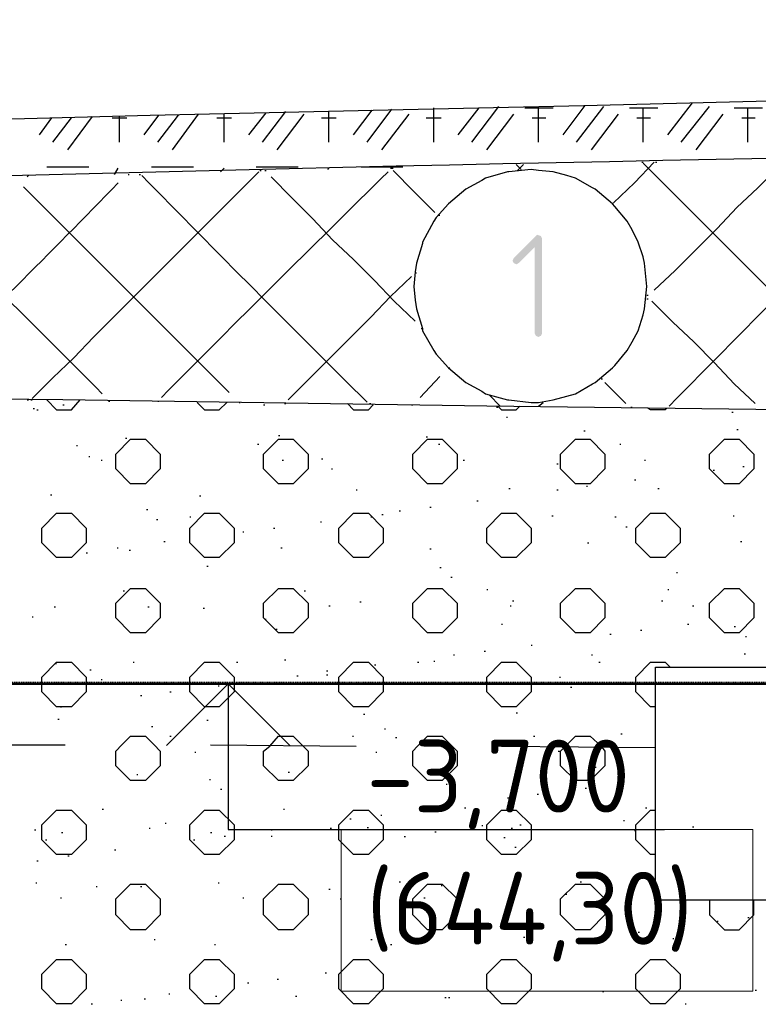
# Model space of a CAD drawing. Header units: millimetres. Extents: x -93479 to 1057970, y -66333 to 172656.
# Tile 90 of 145: x 185971 to 188511, y 48878 to 52262. Entities that reach past the tile are written whole.
import ezdxf

# ---------------------------------------------------------------- set-up
doc = ezdxf.new("R2010")
doc.units = ezdxf.units.MM
doc.linetypes.add('01 Штриховая _4 мм_', pattern=[6, 3.5, -2.5])
for name, color, linetype, lineweight in [('0 Фундамент', 5, 'Continuous', 30), ('A-ANNO-NOTE-1', 7, 'Continuous', 35), ('A-ANNO-NOTE-2', 7, 'Continuous', 18), ('G-ANNO-DIMS', 7, 'Continuous', 9), ('G-ANNO-DIMS-1', 7, 'Continuous', 18), ('РАЗМЕРЫ', 7, 'Continuous', 9)]:
    doc.layers.add(name, color=color, linetype=linetype, lineweight=lineweight)
doc.layers.add('PDF _Геометрия', color=7, linetype='Continuous')
doc.layers.add('PDF _Сплошная заливка', color=7, linetype='Continuous')
doc.styles.add('ISOCPEUR', font='GOST_Common.ttf', dxfattribs={"height": 450})

# ---------------------------------------------------------------- blocks, each defined once
blk = doc.blocks.new('геология2')
at = {"layer": 'PDF _Сплошная заливка', "transparency": 33554559}
for points in [[(35.8455, -9.8601), (35.8438, -9.8618), (35.8138, -9.8918), (35.8122, -9.8951), (35.8138, -9.8984), (35.8172, -9.9001), (35.8205, -9.8984), (35.8422, -9.8768), (35.8522, -9.8651), (35.8505, -9.8618)], [(35.8522, -9.8651), (35.8422, -9.8768), (35.8422, -9.9934), (35.8438, -9.9968), (35.8472, -9.9984), (35.8505, -9.9968), (35.8522, -9.9934)]]:
    blk.add_hatch(color=7, dxfattribs=at).paths.add_polyline_path(points)
at = {"layer": 'PDF _Геометрия', "color": 7, "lineweight": 25}
for points in [[(32.2955, -9.7884), (33.4172, -9.7568), (33.8622, -9.7418), (34.2705, -9.7284), (34.6488, -9.7168), (34.9988, -9.7068), (35.3222, -9.6984), (35.6238, -9.6918), (35.9088, -9.6851), (36.1772, -9.6784), (36.4322, -9.6734), (36.6788, -9.6684), (36.9155, -9.6634), (37.1455, -9.6601), (37.3722, -9.6568), (37.5938, -9.6551), (37.8155, -9.6534), (38.0372, -9.6534), (40.1688, -9.6501), (40.6022, -9.6501)], [(35.4738, -9.7351), (35.5055, -9.6934)], [(35.5638, -9.7351), (35.5638, -9.6934)], [(35.5972, -9.7251), (35.6222, -9.6918)], [(35.6155, -9.7351), (35.6488, -9.6901)], [(35.7055, -9.7351), (35.7055, -9.6884)], [(35.7388, -9.7251), (35.7672, -9.6884)], [(35.7572, -9.7351), (35.7938, -9.6868)], [(35.8288, -9.6884), (35.8672, -9.6884)], [(35.8472, -9.7351), (35.8472, -9.6884)], [(35.8805, -9.7251), (35.9105, -9.6851)], [(35.8988, -9.7351), (35.9355, -9.6868)], [(35.9705, -9.6884), (36.0088, -9.6884)], [(35.9888, -9.7351), (35.9888, -9.6884)], [(36.0222, -9.7251), (36.0555, -9.6818)], [(36.0405, -9.7351), (36.0788, -9.6868)], [(36.1122, -9.6884), (36.1505, -9.6884)], [(36.1305, -9.7351), (36.1305, -9.6884)], [(35.1722, -9.7251), (35.1888, -9.7018)], [(35.1905, -9.7351), (35.2155, -9.7018)], [(35.2105, -9.7451), (35.2438, -9.7001)], [(35.2705, -9.7018), (35.2905, -9.7018)], [(35.2805, -9.7351), (35.2805, -9.7001)], [(35.3138, -9.7251), (35.3338, -9.6984)], [(35.3322, -9.7351), (35.3605, -9.6984)], [(35.3522, -9.7451), (35.3872, -9.6968)], [(35.4122, -9.7018), (35.4322, -9.7018)], [(35.4222, -9.7351), (35.4222, -9.6968)], [(35.4555, -9.7251), (35.4788, -9.6951)], [(35.4938, -9.7451), (35.5305, -9.6968)], [(35.5538, -9.7018), (35.5738, -9.7018)], [(35.6355, -9.7451), (35.6722, -9.6968)], [(35.6955, -9.7018), (35.7155, -9.7018)], [(35.7772, -9.7451), (35.8138, -9.6968)], [(35.8388, -9.7018), (35.8572, -9.7018)], [(35.9188, -9.7451), (35.9555, -9.6968)], [(35.9805, -9.7018), (35.9988, -9.7018)], [(36.0605, -9.7451), (36.0972, -9.6968)], [(36.1222, -9.7018), (36.1405, -9.7018)], [(35.1822, -9.7684), (35.2388, -9.7684)], [(35.2738, -9.7784), (35.2788, -9.7701)], [(35.3238, -9.7684), (35.3805, -9.7684)], [(35.4172, -9.7751), (35.4222, -9.7701)], [(35.4655, -9.7684), (35.5222, -9.7684)], [(35.4705, -9.7734), (35.4722, -9.7734)], [(35.4772, -9.7734), (35.4788, -9.7734)], [(35.5622, -9.7718), (35.5638, -9.7701)], [(35.6072, -9.7684), (35.6638, -9.7684)], [(35.6472, -9.7701), (35.6488, -9.7701), (35.6505, -9.7701)], [(35.7072, -9.8301), (35.6788, -9.8018), (35.6505, -9.7734)], [(35.8238, -9.7718), (35.8172, -9.7651)], [(35.8188, -9.7734), (35.8272, -9.7651)], [(35.9488, -9.8168), (35.9772, -9.7901), (36.0038, -9.7618)], [(35.9872, -9.7618), (35.9888, -9.7618)], [(36.3222, -10.0968), (36.2955, -10.0701), (36.2672, -10.0418), (36.2388, -10.0134), (36.2122, -9.9868), (36.1838, -9.9584), (36.1555, -9.9301), (36.1272, -9.9018), (36.1005, -9.8751), (36.0722, -9.8468), (36.0438, -9.8184), (36.0172, -9.7918), (35.9888, -9.7634)], [(36.0038, -9.9351), (36.0322, -9.9084), (36.0605, -9.8801), (36.0888, -9.8518), (36.1155, -9.8234), (36.1438, -9.7968), (36.1722, -9.7684)], [(36.0055, -9.7618), (36.0072, -9.7618)], [(35.1555, -9.7818), (35.1572, -9.7801)], [(35.1622, -10.0818), (35.1905, -10.0534), (35.2188, -10.0268), (35.2455, -9.9984), (35.2738, -9.9701), (35.3022, -9.9418), (35.3288, -9.9151), (35.3572, -9.8868), (35.3855, -9.8584), (35.4122, -9.8318), (35.4405, -9.8034), (35.4688, -9.7751)], [(35.2922, -9.7784), (35.2938, -9.7784)], [(35.3072, -9.7784), (35.3088, -9.7784)], [(35.6805, -9.9768), (35.6522, -9.9501), (35.6255, -9.9218), (35.5972, -9.8934), (35.5688, -9.8668), (35.5422, -9.8384), (35.5138, -9.8101), (35.4855, -9.7818)], [(35.4288, -10.0734), (35.4022, -10.0468), (35.3738, -10.0184), (35.3455, -9.9901), (35.3172, -9.9618), (35.2905, -9.9351), (35.2622, -9.9068), (35.2338, -9.8784), (35.2072, -9.8518), (35.1788, -9.8234), (35.1505, -9.7951)], [(35.9472, -9.8184), (35.9488, -9.8184)], [(35.7122, -9.8334), (35.7138, -9.8334)], [(35.5088, -10.0834), (35.5372, -10.0551), (35.5638, -10.0284), (35.5922, -10.0001), (35.6205, -9.9718), (35.6472, -9.9434), (35.6755, -9.9168)], [(35.6805, -9.9118), (35.6822, -9.9118)], [(35.9938, -9.9418), (35.9955, -9.9418)], [(35.9938, -9.9468), (35.9955, -9.9468)], [(36.1405, -10.0884), (36.1122, -10.0618), (36.0855, -10.0334), (36.0572, -10.0051), (36.0288, -9.9784), (36.0005, -9.9501)], [(35.6888, -9.9868), (35.6905, -9.9868)], [(35.7255, -10.0401), (35.7272, -10.0401)], [(35.6872, -10.0801), (35.7138, -10.0518)], [(35.9322, -10.0551), (35.9338, -10.0551)], [(35.9655, -10.0884), (35.9372, -10.0601)], [(40.6022, -10.2718), (40.1688, -10.2401), (39.9255, -10.2251), (39.6638, -10.2084), (39.3905, -10.1918), (39.1105, -10.1751), (38.8305, -10.1601), (38.5538, -10.1468), (38.2888, -10.1351), (38.0372, -10.1268), (37.1805, -10.1118), (36.4322, -10.1001), (35.7772, -10.0918), (35.2038, -10.0834), (34.6955, -10.0784), (34.2372, -10.0751), (33.8172, -10.0718), (33.4172, -10.0718), (33.5355, -10.0718)], [(35.7955, -10.0918), (35.7805, -10.0768)], [(35.1555, -10.0834), (35.1572, -10.0834)], [(35.1605, -10.0834), (35.1622, -10.0834)], [(35.1822, -10.0834), (35.1955, -10.0968), (35.2155, -10.0968), (35.2272, -10.0834)], [(35.2038, -10.0901), (35.2055, -10.0901)], [(35.2655, -10.0851), (35.2672, -10.0851)], [(35.3322, -10.0851), (35.3338, -10.0851)], [(35.3855, -10.0868), (35.3955, -10.0968), (35.4155, -10.0968), (35.4255, -10.0868)], [(35.4422, -10.0868), (35.4438, -10.0868)], [(35.4755, -10.0901), (35.4772, -10.0901)], [(35.5038, -10.0884), (35.5055, -10.0884)], [(35.5888, -10.0884), (35.5972, -10.0968), (35.6172, -10.0968), (35.6238, -10.0901)], [(35.6188, -10.0884), (35.6205, -10.0884)], [(35.6755, -10.0901), (35.6772, -10.0901)], [(35.7905, -10.0934), (35.7922, -10.0934)], [(35.7922, -10.0918), (35.7972, -10.0968), (35.8172, -10.0968), (35.8222, -10.0918)], [(35.8472, -10.0918), (35.8538, -10.0868)], [(35.9722, -10.0934), (35.9738, -10.0934)], [(35.1638, -10.0951), (35.1655, -10.0951)], [(35.1688, -10.0968), (35.1705, -10.0968)], [(35.8038, -10.1068), (35.8055, -10.1068)], [(36.0188, -10.0951), (36.0205, -10.0951), (36.0188, -10.0968), (35.9988, -10.0968), (35.9955, -10.0951)], [(36.1088, -10.1001), (36.1105, -10.1001)], [(35.4955, -10.1318), (35.4972, -10.1318)], [(35.6955, -10.1334), (35.6972, -10.1334)], [(35.9088, -10.1251), (35.9105, -10.1251)], [(36.1155, -10.1234), (36.1172, -10.1234)], [(35.2222, -10.1451), (35.2238, -10.1451)], [(35.2888, -10.1351), (35.2905, -10.1351)], [(35.4672, -10.1434), (35.4688, -10.1434)], [(35.7122, -10.1434), (35.7138, -10.1434)], [(35.9572, -10.1434), (35.9588, -10.1434)], [(35.2388, -10.1601), (35.2405, -10.1601)], [(35.2555, -10.1651), (35.2572, -10.1651)], [(35.5005, -10.1651), (35.5022, -10.1651)], [(35.5538, -10.1634), (35.5555, -10.1634)], [(35.7455, -10.1651), (35.7472, -10.1651)], [(35.8722, -10.1701), (35.8738, -10.1701)], [(35.9905, -10.1651), (35.9922, -10.1651)], [(36.1238, -10.1734), (36.1255, -10.1734)], [(35.5672, -10.1768), (35.5688, -10.1768)], [(36.0838, -10.1784), (36.0855, -10.1784)], [(35.9122, -10.2001), (35.9138, -10.2001)], [(35.9772, -10.1918), (35.9788, -10.1918)], [(35.1872, -10.2118), (35.1888, -10.2118)], [(35.3888, -10.2134), (35.3905, -10.2134)], [(35.6005, -10.2051), (35.6022, -10.2051)], [(35.8072, -10.2034), (35.8088, -10.2034)], [(35.8722, -10.2051), (35.8738, -10.2051)], [(36.0088, -10.2034), (36.0105, -10.2034)], [(35.7638, -10.2201), (35.7655, -10.2201)], [(35.3172, -10.2318), (35.3188, -10.2318)], [(35.6355, -10.2384), (35.6372, -10.2384)], [(35.6588, -10.2334), (35.6605, -10.2334)], [(35.7005, -10.2284), (35.7022, -10.2284)], [(35.8655, -10.2401), (35.8672, -10.2401)], [(36.1105, -10.2401), (36.1122, -10.2401)], [(35.3305, -10.2451), (35.3322, -10.2451)], [(35.3755, -10.2418), (35.3772, -10.2418)], [(35.5522, -10.2484), (35.5538, -10.2484)], [(35.6205, -10.2418), (35.6222, -10.2418)], [(35.9505, -10.2418), (35.9522, -10.2418)], [(35.4472, -10.2618), (35.4488, -10.2618)], [(35.4888, -10.2568), (35.4905, -10.2568)], [(35.9655, -10.2551), (35.9672, -10.2551)], [(35.3405, -10.2751), (35.3422, -10.2751)], [(35.9138, -10.2768), (35.9155, -10.2768)], [(36.1205, -10.2751), (36.1222, -10.2751)], [(35.2355, -10.2901), (35.2372, -10.2901)], [(35.2772, -10.2834), (35.2788, -10.2834)], [(35.2938, -10.2868), (35.2955, -10.2868)], [(35.4988, -10.2834), (35.5005, -10.2834)], [(35.7005, -10.2851), (35.7022, -10.2851)], [(35.3988, -10.3084), (35.4005, -10.3084)], [(35.7138, -10.3101), (35.7155, -10.3101)], [(36.0338, -10.3168), (36.0355, -10.3168)], [(35.7288, -10.3234), (35.7305, -10.3234)], [(35.2855, -10.3418), (35.2872, -10.3418)], [(35.5305, -10.3418), (35.5322, -10.3418)], [(35.7772, -10.3401), (35.7788, -10.3401)], [(36.0222, -10.3401), (36.0238, -10.3401)], [(35.6055, -10.3568), (35.6072, -10.3568)], [(35.8122, -10.3551), (35.8138, -10.3551)], [(36.0138, -10.3551), (36.0155, -10.3551)], [(35.1922, -10.3634), (35.1938, -10.3634)], [(35.3188, -10.3634), (35.3205, -10.3634)], [(35.3938, -10.3651), (35.3955, -10.3651)], [(35.5638, -10.3618), (35.5655, -10.3618)], [(35.8088, -10.3618), (35.8105, -10.3618)], [(36.0555, -10.3618), (36.0572, -10.3618)], [(35.1622, -10.3768), (35.1638, -10.3768)], [(35.4772, -10.3801), (35.4788, -10.3801)], [(35.7972, -10.3868), (35.7988, -10.3868)], [(36.0488, -10.3868), (36.0505, -10.3868)], [(35.4922, -10.3934), (35.4938, -10.3934)], [(35.9438, -10.4001), (35.9455, -10.4001)], [(35.9855, -10.3951), (35.9872, -10.3951)], [(36.1122, -10.3901), (36.1138, -10.3901)], [(36.1272, -10.4034), (36.1288, -10.4034)], [(35.7738, -10.4234), (35.7755, -10.4234)], [(35.8372, -10.4151), (35.8388, -10.4151)], [(36.1255, -10.4268), (36.1272, -10.4268)], [(35.1938, -10.4401), (35.1955, -10.4401)], [(35.2988, -10.4384), (35.3005, -10.4384)], [(35.4388, -10.4384), (35.4405, -10.4384)], [(35.5038, -10.4351), (35.5055, -10.4351)], [(35.6838, -10.4384), (35.6855, -10.4384)], [(35.7055, -10.4368), (35.7072, -10.4368)], [(35.7322, -10.4284), (35.7338, -10.4284)], [(35.9188, -10.4284), (35.9205, -10.4284)], [(35.9288, -10.4384), (35.9305, -10.4384)], [(36.0055, -10.4984), (35.9988, -10.4984), (35.9788, -10.4784), (35.9788, -10.4584), (35.9988, -10.4384), (36.0188, -10.4384), (36.0255, -10.4451)], [(35.2405, -10.4484), (35.2422, -10.4484)], [(35.5605, -10.4501), (35.5622, -10.4501)], [(35.6255, -10.4418), (35.6272, -10.4418)], [(35.2555, -10.4618), (35.2572, -10.4618)], [(35.5205, -10.4568), (35.5222, -10.4568)], [(35.5605, -10.4551), (35.5622, -10.4551)], [(35.8755, -10.4584), (35.8772, -10.4584)], [(35.3488, -10.4784), (35.3505, -10.4784)], [(35.4138, -10.4701), (35.4155, -10.4701)], [(35.8905, -10.4718), (35.8922, -10.4718)], [(35.3088, -10.4834), (35.3105, -10.4834)], [(35.2005, -10.4984), (35.2022, -10.4984)], [(35.8172, -10.5068), (35.8188, -10.5068)], [(35.1972, -10.5151), (35.1988, -10.5151)], [(35.3988, -10.5168), (35.4005, -10.5168)], [(35.6105, -10.5084), (35.6122, -10.5084)], [(35.3238, -10.5251), (35.3255, -10.5251)], [(35.6388, -10.5284), (35.6405, -10.5284)], [(35.3488, -10.5384), (35.3505, -10.5384)], [(35.5955, -10.5384), (35.5972, -10.5384)], [(35.6538, -10.5401), (35.6555, -10.5401)], [(35.8405, -10.5384), (35.8422, -10.5384)], [(35.9588, -10.5351), (35.9605, -10.5351)], [(34.9988, -10.5501), (35.2072, -10.5501)], [(35.3822, -10.5601), (35.3838, -10.5601)], [(35.4038, -10.5501), (35.6005, -10.5518)], [(35.6272, -10.5601), (35.6288, -10.5601)], [(35.7972, -10.5518), (36.0055, -10.5534)], [(35.8738, -10.5584), (35.8755, -10.5584)], [(35.9238, -10.5801), (35.9255, -10.5801)], [(35.3038, -10.5901), (35.3055, -10.5901)], [(35.4022, -10.5968), (35.4038, -10.5968)], [(35.5088, -10.5868), (35.5105, -10.5868)], [(35.7105, -10.5884), (35.7122, -10.5884)], [(35.4172, -10.6101), (35.4188, -10.6101)], [(35.7222, -10.6034), (35.7238, -10.6034)], [(35.9105, -10.6084), (35.9122, -10.6084)], [(35.8055, -10.6218), (35.8072, -10.6218)], [(35.8455, -10.6168), (35.8472, -10.6168)], [(35.2572, -10.6368), (35.2588, -10.6368)], [(35.5022, -10.6368), (35.5038, -10.6368)], [(35.6972, -10.6368), (35.6988, -10.6368)], [(35.7472, -10.6351), (35.7488, -10.6351)], [(36.0055, -10.6984), (35.9988, -10.6984), (35.9788, -10.6784), (35.9788, -10.6584), (35.9988, -10.6384), (36.0055, -10.6384)], [(35.9922, -10.6351), (35.9938, -10.6351)], [(35.5922, -10.6501), (35.5938, -10.6501)], [(35.6338, -10.6451), (35.6355, -10.6451)], [(35.9622, -10.6525), (35.9638, -10.6525)], [(35.1655, -10.6651), (35.1672, -10.6651)], [(35.3205, -10.6625), (35.3222, -10.6625)], [(35.3422, -10.6558), (35.3438, -10.6558)], [(35.4855, -10.6651), (35.4872, -10.6651)], [(35.5655, -10.6625), (35.5672, -10.6625)], [(35.6155, -10.6618), (35.6172, -10.6618)], [(35.7705, -10.6591), (35.7722, -10.6591)], [(35.8105, -10.6625), (35.8122, -10.6625)], [(35.8222, -10.6584), (35.8238, -10.6584)], [(35.9772, -10.6658), (35.9788, -10.6658)], [(36.0555, -10.6608), (36.0572, -10.6608)], [(35.1805, -10.6784), (35.1822, -10.6784)], [(35.2022, -10.6684), (35.2038, -10.6684)], [(35.3805, -10.6784), (35.3822, -10.6784)], [(35.4038, -10.6684), (35.4055, -10.6684)], [(35.4222, -10.6734), (35.4238, -10.6734)], [(35.4855, -10.6734), (35.4872, -10.6734)], [(35.6655, -10.6741), (35.6672, -10.6741)], [(35.7072, -10.6675), (35.7088, -10.6675)], [(35.8005, -10.6751), (35.8022, -10.6751)], [(35.2738, -10.6918), (35.2755, -10.6918)], [(35.8155, -10.6884), (35.8172, -10.6884)], [(35.2105, -10.7001), (35.2122, -10.7001)], [(35.1688, -10.7068), (35.1705, -10.7068)], [(35.9288, -10.7318), (35.9305, -10.7318)], [(35.1672, -10.7368), (35.1688, -10.7368)], [(35.2488, -10.7418), (35.2505, -10.7418)], [(35.3088, -10.7418), (35.3105, -10.7418)], [(35.4138, -10.7368), (35.4155, -10.7368)], [(35.5138, -10.7384), (35.5155, -10.7384)], [(35.5638, -10.7451), (35.5655, -10.7451)], [(35.6588, -10.7351), (35.6605, -10.7351)], [(35.7155, -10.7401), (35.7172, -10.7401)], [(35.9038, -10.7351), (35.9055, -10.7351)], [(35.2005, -10.7568), (35.2022, -10.7568)], [(35.4472, -10.7568), (35.4488, -10.7568)], [(35.5788, -10.7584), (35.5805, -10.7584)], [(35.6922, -10.7568), (35.6938, -10.7568)], [(35.8838, -10.7518), (35.8855, -10.7518)], [(35.9372, -10.7568), (35.9388, -10.7568)], [(36.0788, -10.7601), (36.0788, -10.7801), (36.0988, -10.8001), (36.1188, -10.8001), (36.1388, -10.7801), (36.1388, -10.7601)], [(36.1305, -10.7834), (36.1322, -10.7834)], [(36.0888, -10.7884), (36.0905, -10.7884)], [(35.8272, -10.8101), (35.8288, -10.8101)], [(35.9188, -10.8118), (35.9205, -10.8118)], [(35.9822, -10.8034), (35.9838, -10.8034)], [(36.0288, -10.8118), (36.0305, -10.8118)], [(35.2072, -10.8201), (35.2088, -10.8201)], [(35.3272, -10.8134), (35.3288, -10.8134)], [(35.4088, -10.8201), (35.4105, -10.8201)], [(35.6205, -10.8134), (35.6222, -10.8134)], [(35.6472, -10.8201), (35.6488, -10.8201)], [(35.8772, -10.8168), (35.8788, -10.8168)], [(35.5588, -10.8584), (35.5605, -10.8584)], [(35.4538, -10.8718), (35.4555, -10.8718)], [(35.4938, -10.8668), (35.4955, -10.8668)], [(35.3472, -10.8868), (35.3488, -10.8868)], [(35.4105, -10.8901), (35.4122, -10.8901)], [(35.5188, -10.8901), (35.5205, -10.8901)], [(35.7205, -10.8918), (35.7222, -10.8918)], [(35.7255, -10.8918), (35.7272, -10.8918)], [(35.9338, -10.8834), (35.9355, -10.8834)], [(36.1405, -10.8818), (36.1422, -10.8818)], [(35.2422, -10.9001), (35.2438, -10.9001)], [(35.2822, -10.8951), (35.2838, -10.8951)], [(35.3138, -10.8934), (35.3155, -10.8934)], [(36.0455, -10.9001), (36.0472, -10.9001)]]:
    blk.add_lwpolyline(points, dxfattribs=at)
blk.add_lwpolyline([(38.0372, -9.7334, 0.007915), (33.4172, -9.8351), (33.5355, -9.8351)], format="xyb", dxfattribs=at)
for points in [[(35.9938, -9.9301), (35.9905, -9.8984), (35.9888, -9.8901), (35.9822, -9.8701), (35.9738, -9.8534), (35.9672, -9.8418), (35.9505, -9.8218), (35.9472, -9.8184), (35.9238, -9.7984), (35.9205, -9.7968), (35.8972, -9.7834), (35.8855, -9.7801), (35.8672, -9.7751), (35.8472, -9.7734), (35.8372, -9.7718), (35.8072, -9.7751), (35.8055, -9.7751), (35.7755, -9.7834), (35.7705, -9.7868), (35.7488, -9.7984), (35.7372, -9.8084), (35.7255, -9.8184), (35.7088, -9.8368), (35.7055, -9.8418), (35.6905, -9.8701), (35.6905, -9.8718), (35.6822, -9.8984), (35.6805, -9.9101), (35.6788, -9.9301), (35.6805, -9.9484), (35.6822, -9.9601), (35.6905, -9.9868), (35.6905, -9.9901), (35.7055, -10.0168), (35.7088, -10.0218), (35.7255, -10.0401), (35.7372, -10.0501), (35.7488, -10.0601), (35.7705, -10.0718), (35.7755, -10.0751), (35.8055, -10.0834), (35.8072, -10.0834), (35.8372, -10.0868), (35.8472, -10.0868), (35.8672, -10.0834), (35.8855, -10.0784), (35.8972, -10.0751), (35.9205, -10.0618), (35.9238, -10.0601), (35.9472, -10.0401), (35.9505, -10.0368), (35.9672, -10.0168), (35.9738, -10.0051), (35.9822, -9.9901), (35.9888, -9.9684), (35.9905, -9.9601)], [(35.2755, -10.1768), (35.2755, -10.1568), (35.2955, -10.1368), (35.3155, -10.1368), (35.3355, -10.1568), (35.3355, -10.1768), (35.3155, -10.1968), (35.2955, -10.1968)], [(35.4755, -10.1768), (35.4755, -10.1568), (35.4955, -10.1368), (35.5155, -10.1368), (35.5355, -10.1568), (35.5355, -10.1768), (35.5155, -10.1968), (35.4955, -10.1968)], [(35.6772, -10.1768), (35.6772, -10.1568), (35.6972, -10.1368), (35.7172, -10.1368), (35.7372, -10.1568), (35.7372, -10.1768), (35.7172, -10.1968), (35.6972, -10.1968)], [(35.8772, -10.1768), (35.8772, -10.1568), (35.8972, -10.1368), (35.9172, -10.1368), (35.9372, -10.1568), (35.9372, -10.1768), (35.9172, -10.1968), (35.8972, -10.1968)], [(36.0788, -10.1768), (36.0788, -10.1568), (36.0988, -10.1368), (36.1188, -10.1368), (36.1388, -10.1568), (36.1388, -10.1768), (36.1188, -10.1968), (36.0988, -10.1968)], [(35.1755, -10.2768), (35.1755, -10.2568), (35.1955, -10.2368), (35.2155, -10.2368), (35.2355, -10.2568), (35.2355, -10.2768), (35.2155, -10.2968), (35.1955, -10.2968)], [(35.3755, -10.2768), (35.3755, -10.2568), (35.3955, -10.2368), (35.4155, -10.2368), (35.4355, -10.2568), (35.4355, -10.2768), (35.4155, -10.2968), (35.3955, -10.2968)], [(35.5772, -10.2768), (35.5772, -10.2568), (35.5972, -10.2368), (35.6172, -10.2368), (35.6372, -10.2568), (35.6372, -10.2768), (35.6172, -10.2968), (35.5972, -10.2968)], [(35.7772, -10.2768), (35.7772, -10.2568), (35.7972, -10.2368), (35.8172, -10.2368), (35.8372, -10.2568), (35.8372, -10.2768), (35.8172, -10.2968), (35.7972, -10.2968)], [(35.9788, -10.2768), (35.9788, -10.2568), (35.9988, -10.2368), (36.0188, -10.2368), (36.0388, -10.2568), (36.0388, -10.2768), (36.0188, -10.2968), (35.9988, -10.2968)], [(35.2755, -10.3784), (35.2755, -10.3584), (35.2955, -10.3384), (35.3155, -10.3384), (35.3355, -10.3584), (35.3355, -10.3784), (35.3155, -10.3984), (35.2955, -10.3984)], [(35.4755, -10.3784), (35.4755, -10.3584), (35.4955, -10.3384), (35.5155, -10.3384), (35.5355, -10.3584), (35.5355, -10.3784), (35.5155, -10.3984), (35.4955, -10.3984)], [(35.6772, -10.3784), (35.6772, -10.3584), (35.6972, -10.3384), (35.7172, -10.3384), (35.7372, -10.3584), (35.7372, -10.3784), (35.7172, -10.3984), (35.6972, -10.3984)], [(35.8772, -10.3784), (35.8772, -10.3584), (35.8972, -10.3384), (35.9172, -10.3384), (35.9372, -10.3584), (35.9372, -10.3784), (35.9172, -10.3984), (35.8972, -10.3984)], [(36.0788, -10.3784), (36.0788, -10.3584), (36.0988, -10.3384), (36.1188, -10.3384), (36.1388, -10.3584), (36.1388, -10.3784), (36.1188, -10.3984), (36.0988, -10.3984)], [(35.1755, -10.4784), (35.1755, -10.4584), (35.1955, -10.4384), (35.2155, -10.4384), (35.2355, -10.4584), (35.2355, -10.4784), (35.2155, -10.4984), (35.1955, -10.4984)], [(35.3755, -10.4784), (35.3755, -10.4584), (35.3955, -10.4384), (35.4155, -10.4384), (35.4355, -10.4584), (35.4355, -10.4784), (35.4155, -10.4984), (35.3955, -10.4984)], [(35.5772, -10.4784), (35.5772, -10.4584), (35.5972, -10.4384), (35.6172, -10.4384), (35.6372, -10.4584), (35.6372, -10.4784), (35.6172, -10.4984), (35.5972, -10.4984)], [(35.7772, -10.4784), (35.7772, -10.4584), (35.7972, -10.4384), (35.8172, -10.4384), (35.8372, -10.4584), (35.8372, -10.4784), (35.8172, -10.4984), (35.7972, -10.4984)], [(36.0055, -10.6018), (36.0055, -10.4451), (36.4388, -10.4451), (36.4388, -10.7601), (36.0055, -10.7601)], [(35.2755, -10.5784), (35.2755, -10.5584), (35.2838, -10.5501), (35.2955, -10.5384), (35.3155, -10.5384), (35.3272, -10.5501), (35.3355, -10.5584), (35.3355, -10.5784), (35.3155, -10.5984), (35.2955, -10.5984)], [(35.4755, -10.5784), (35.4755, -10.5584), (35.4838, -10.5518), (35.4955, -10.5384), (35.5155, -10.5384), (35.5288, -10.5518), (35.5355, -10.5584), (35.5355, -10.5784), (35.5155, -10.5984), (35.4955, -10.5984)], [(35.6772, -10.5784), (35.6772, -10.5584), (35.6838, -10.5518), (35.6972, -10.5384), (35.7172, -10.5384), (35.7305, -10.5518), (35.7372, -10.5584), (35.7372, -10.5784), (35.7172, -10.5984), (35.6972, -10.5984)], [(35.8772, -10.5784), (35.8772, -10.5584), (35.8838, -10.5518), (35.8972, -10.5384), (35.9172, -10.5384), (35.9322, -10.5518), (35.9372, -10.5584), (35.9372, -10.5784), (35.9172, -10.5984), (35.8972, -10.5984)], [(35.1755, -10.6784), (35.1755, -10.6584), (35.1955, -10.6384), (35.2155, -10.6384), (35.2355, -10.6584), (35.2355, -10.6784), (35.2155, -10.6984), (35.1955, -10.6984)], [(35.3755, -10.6784), (35.3755, -10.6584), (35.3955, -10.6384), (35.4155, -10.6384), (35.4355, -10.6584), (35.4355, -10.6784), (35.4155, -10.6984), (35.3955, -10.6984)], [(35.5772, -10.6784), (35.5772, -10.6584), (35.5972, -10.6384), (35.6172, -10.6384), (35.6372, -10.6584), (35.6372, -10.6784), (35.6172, -10.6984), (35.5972, -10.6984)], [(35.7772, -10.6784), (35.7772, -10.6584), (35.7972, -10.6384), (35.8172, -10.6384), (35.8372, -10.6584), (35.8372, -10.6784), (35.8172, -10.6984), (35.7972, -10.6984)], [(35.2755, -10.7801), (35.2755, -10.7584), (35.2955, -10.7384), (35.3155, -10.7384), (35.3355, -10.7584), (35.3355, -10.7801), (35.3155, -10.8001), (35.2955, -10.8001)], [(35.4755, -10.7801), (35.4755, -10.7584), (35.4955, -10.7384), (35.5155, -10.7384), (35.5355, -10.7584), (35.5355, -10.7801), (35.5155, -10.8001), (35.4955, -10.8001)], [(35.6772, -10.7801), (35.6772, -10.7584), (35.6972, -10.7384), (35.7172, -10.7384), (35.7372, -10.7584), (35.7372, -10.7801), (35.7172, -10.8001), (35.6972, -10.8001)], [(35.8772, -10.7801), (35.8772, -10.7584), (35.8972, -10.7384), (35.9172, -10.7384), (35.9372, -10.7584), (35.9372, -10.7801), (35.9172, -10.8001), (35.8972, -10.8001)], [(35.1755, -10.8801), (35.1755, -10.8601), (35.1955, -10.8401), (35.2155, -10.8401), (35.2355, -10.8601), (35.2355, -10.8801), (35.2155, -10.9001), (35.1955, -10.9001)], [(35.3755, -10.8801), (35.3755, -10.8601), (35.3955, -10.8401), (35.4155, -10.8401), (35.4355, -10.8601), (35.4355, -10.8801), (35.4155, -10.9001), (35.3955, -10.9001)], [(35.5772, -10.8801), (35.5772, -10.8601), (35.5972, -10.8401), (35.6172, -10.8401), (35.6372, -10.8601), (35.6372, -10.8801), (35.6172, -10.9001), (35.5972, -10.9001)], [(35.7772, -10.8801), (35.7772, -10.8601), (35.7972, -10.8401), (35.8172, -10.8401), (35.8372, -10.8601), (35.8372, -10.8801), (35.8172, -10.9001), (35.7972, -10.9001)], [(35.9788, -10.8801), (35.9788, -10.8601), (35.9988, -10.8401), (36.0188, -10.8401), (36.0388, -10.8601), (36.0388, -10.8801), (36.0188, -10.9001), (35.9988, -10.9001)]]:
    blk.add_lwpolyline(points, close=True, dxfattribs=at)
for centre, radius, start, end in [((69.858, -43.4243), 47.4953, 134.85783, 135.42793), ((61.0697, 15.5341), 36.1157, 224.5008, 225.18697), ((60.958, -35.5343), 36.1157, 134.5008, 135.18697), ((7.1447, -38.0759), 39.6782, 44.88598, 45.45608), ((24.0013, 1.2091), 15.7532, 314.28416, 315.71584)]:
    blk.add_arc(centre, radius, start, end, dxfattribs=at)
blk = doc.blocks.new('Высотные отметки - Вверх-711287-Разрез 3-3')
at = {"layer": '0 Фундамент', "color": 7}
for p, q in [((13236.7, 8150), (14736.7, 8150)), ((13236.7, 7650), (13236.7, 8150))]:
    blk.add_line(p, q, dxfattribs=at)
at = {"layer": 'A-ANNO-NOTE-1', "color": 7}
blk.add_line((12736.7, 7650), (13736.7, 7650), dxfattribs=at)
at = {"layer": 'A-ANNO-NOTE-2', "color": 7}
for q in [(13024.6, 7862.1), (13448.9, 7862.1)]:
    blk.add_line((13236.7, 7650), q, dxfattribs=at)

msp = doc.modelspace()

# ---------------------------------------------------------------- linework, layer by layer
at = {"layer": 'PDF _Геометрия', "color": 7, "linetype": '01 Штриховая _4 мм_', "lineweight": 25}
msp.add_lwpolyline([(168936.2, 55229.8), (198237.4, 55229.8), (198237.4, 49984.4), (168936.2, 49984.4)], close=True, dxfattribs=at)
at = {"layer": 'РАЗМЕРЫ', "color": 7, "lineweight": 50}
msp.add_lwpolyline([(192960.8, 49979.2), (169241.2, 49979.2), (169241.2, 35533.9), (177200, 35533.9), (177200, 49979.2)], dxfattribs=at)
at = {"layer": 'РАЗМЕРЫ', "color": 7, "ltscale": 100}
msp.add_lwpolyline([(187076.5, 48922.9), (188491.8, 48922.9), (188491.8, 49478.5), (187076.5, 49478.5)], close=True, dxfattribs=at)

# ---------------------------------------------------------------- block references
at = {"color": 7, "xscale": 2541.29606099, "yscale": 2541.29606099, "zscale": 2541.29606099}
msp.add_blockref('геология2', (96656.3, 76580.5), dxfattribs=at)
at = {"layer": 'G-ANNO-DIMS', "color": 7, "xscale": -1, "rotation": 180}
msp.add_blockref('Высотные отметки - Вверх-711287-Разрез 3-3', (173451.7, 57629.2), dxfattribs=at)

# ---------------------------------------------------------------- texts
at = {"layer": 'G-ANNO-DIMS-1', "color": 7, "char_height": 250, "width": 1150.283, "attachment_point": 7, "line_spacing_factor": 1.149209, "style": 'ISOCPEUR'}
for s, insert in [('-3,700', (187163.8, 49479.2)), ('(644,30)', (187163.8, 49024.9))]:
    msp.add_mtext(s, dxfattribs=dict(at, insert=insert))

doc.saveas('drawing.dxf')
